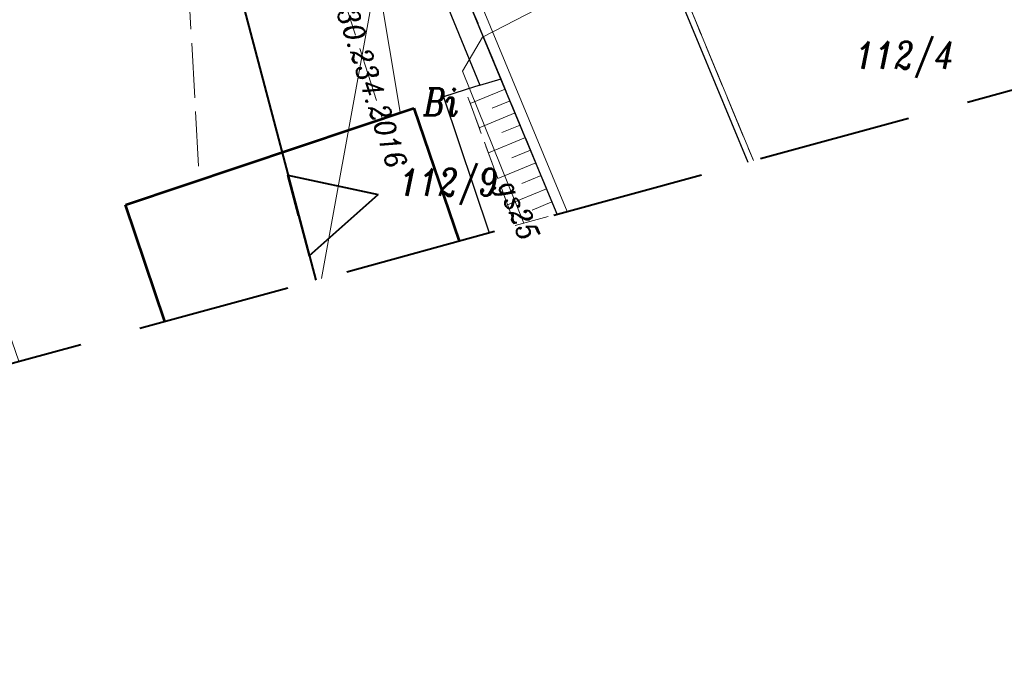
# Model space of a CAD drawing. Extents: x 779 to 3668, y -1329 to 9570.
# Tile 61 of 106: x 2209 to 2245, y -392 to -368. Entities that reach past the tile are written whole.
import ezdxf

# ---------------------------------------------------------------- set-up
doc = ezdxf.new("R2010")
doc.units = 0
for name, pattern in [('0.5_0.5', [1, 0.5, -0.5]), ('1.5_0.5', [2, 1.5, -0.5]), ('CIĄGłA', [0]), ('DGN Style 3', [7.83309, 5.595065, -2.238026]), ('mz1.0_0.5', [1.5, 1, -0.5]), ('mz1.25_0.5', [1.75, 1.25, -0.5]), ('mz2.0_0.5', [2.5, 2, -0.5])]:
    doc.linetypes.add(name, pattern=pattern)
for name, color, linetype, lineweight in [('000 Inne (niezydentyfikowane)', 7, 'Continuous', 0), ('210-oznaczenie konturu użytku gruntowego', 7, 'Continuous', 0), ('211-numer działki ewidencyjnej', 7, 'Continuous', 0), ('217-kontur klasyfikacyjny', 7, 'Continuous', 0), ('218-kontur użytku gruntowego', 7, 'Continuous', 0), ('219-działka ewidencyjna', 7, 'Continuous', 0), ('312-budynek ewidencyjny', 7, 'Continuous', 0), ('chodnik (powierzchnia)', 7, 'Continuous', 0), ('jezdnia (powierzchnia)', 7, 'Continuous', 0), ('kanał technologiczny (linia)', 7, 'Continuous', 0), ('krawężnik (linia)', 7, 'Continuous', 0), ('MPZP', 7, 'Continuous', 0), ('ogrodzenie trwałe (linia)', 7, 'Continuous', 0), ('przewód elektroenergetyczny (linia)-SEPOD', 7, 'Continuous', 0), ('przewód gazowy (linia)-SG', 7, 'Continuous', 0), ('przewód gazowy (linia)-SG-Atr1', 7, 'Continuous', 0), ('przewód kanalizacyjny - projektowany lub w budowie (linia)-SK - ob. projektowany', 7, 'Continuous', 0), ('przewód kanalizacyjny - projektowany lub w budowie (linia)-SK - ob. projektowany-Atr1', 7, 'Continuous', 0), ('skarpa nieumocniona (powierzchnia)', 7, 'Continuous', 0), ('Zakres', 7, 'Continuous', 0)]:
    doc.layers.add(name, color=color, linetype=linetype, lineweight=lineweight)
doc.styles.get("Standard").update_dxf_attribs({"font": 'arial.ttf'})
doc.linetypes.add('902-500', pattern='A,3.75,[24,dgnlstyle-geo-mz.shx,S=0.002786,R=0,X=0,Y=0],3.75', length=7.5)

# ---------------------------------------------------------------- blocks, each defined once
blk = doc.blocks.new('PZT MDCP podkład')
at = {"layer": '000 Inne (niezydentyfikowane)', "color": 8, "linetype": 'Continuous', "lineweight": 13, "flags": 128}
for points in [[(2160.656, -1.674), (2159.376, -2.204)], [(2160.836, -2.104), (2160.186, -2.374)], [(2161.016, -2.544), (2159.706, -3.094)], [(2161.206, -2.994), (2160.536, -3.264)], [(2161.396, -3.444), (2160.046, -4.004)], [(2161.586, -3.904), (2160.896, -4.184)], [(2161.776, -4.364), (2160.386, -4.944)], [(2161.976, -4.834), (2161.266, -5.124)], [(2162.166, -5.314), (2160.746, -5.904)], [(2162.366, -5.794), (2161.646, -6.094)]]:
    blk.add_lwpolyline(points, dxfattribs=at)
at = {"layer": '217-kontur klasyfikacyjny', "color": 8, "linetype": '1.5_0.5', "lineweight": 13, "flags": 128}
blk.add_lwpolyline([(2160.356, 18.316), (2169.723, -4.285)], dxfattribs=at)
at = {"layer": '218-kontur użytku gruntowego', "color": 8, "linetype": '0.5_0.5', "lineweight": 13, "flags": 128}
for points in [[(2169.723, -4.285), (2160.356, 18.316)], [(2160.356, 18.316), (2169.723, -4.285)]]:
    blk.add_lwpolyline(points, dxfattribs=at)
at = {"layer": '219-działka ewidencyjna', "color": 8, "linetype": 'Continuous', "lineweight": 13, "flags": 128}
for points in [[(2160.356, 18.316), (2169.723, -4.285)], [(2153.948, -8.595), (2156.996, 8.146)], [(2156.996, 8.146), (2162.92, -6.143)]]:
    blk.add_lwpolyline(points, dxfattribs=at)
at = {"layer": '312-budynek ewidencyjny', "color": 8, "linetype": 'Continuous', "lineweight": 53, "flags": 128}
for points in [[(2146.786, -5.904), (2157.316, -2.374)], [(2157.316, -2.374), (2158.971, -7.223)], [(2148.23, -10.158), (2146.786, -5.904)]]:
    blk.add_lwpolyline(points, dxfattribs=at)
at = {"layer": 'chodnik (powierzchnia)', "color": 8, "linetype": 'mz1.0_0.5', "lineweight": 13, "flags": 128}
blk.add_lwpolyline([(2159.736, -1.534), (2160.506, -1.304), (2154.706, 12.706), (2154.006, 12.416), (2159.736, -1.534)], close=True, dxfattribs=at)
at = {"layer": 'jezdnia (powierzchnia)', "color": 8, "linetype": '1.5_0.5', "lineweight": 13, "flags": 128}
for points in [[(2169.522, -4.34), (2169.522, -4.34), (2165.946, 4.286), (2160.246, 18.206), (2160.196, 19.556), (2152.966, 16.616), (2153.706, 15.516), (2154.146, 14.086), (2154.706, 12.706), (2160.506, -1.304), (2162.557, -6.243), (2162.557, -6.243)], [(2160.074, -6.921), (2160.074, -6.921), (2158.406, -1.964), (2159.196, -1.704), (2159.736, -1.534), (2154.006, 12.416), (2148.626, 10.566), (2148.186, 10.636), (2147.866, 11.016), (2147.636, 11.966), (2147.506, 11.966), (2146.376, 15.356), (2146.306, 15.706), (2133.716, 10.476), (2135.476, 8.976), (2136.286, 7.946), (2136.106, 7.926), (2142.896, -11.615), (2142.896, -11.615)]]:
    blk.add_lwpolyline(points, dxfattribs=at)
at = {"layer": 'krawężnik (linia)', "color": 8, "linetype": 'Continuous', "lineweight": 30, "flags": 128}
for points in [[(2160.196, 19.556), (2160.246, 18.206), (2165.946, 4.286), (2169.522, -4.34)], [(2154.006, 12.416), (2159.736, -1.534), (2159.196, -1.704), (2158.406, -1.964), (2160.074, -6.921)], [(2159.736, -1.534), (2160.506, -1.304)]]:
    blk.add_lwpolyline(points, dxfattribs=at)
at = {"layer": 'MPZP', "color": 8, "linetype": 'Continuous', "lineweight": 40, "flags": 128}
for points in [[(2125.102, 133.755), (2146.578, 18.455), (2153.737, -8.653)], [(2153.112, -6.289), (2152.723, -4.814), (2156.013, -5.523)], [(2153.112, -6.289), (2153.502, -7.765), (2156.013, -5.523)]]:
    blk.add_lwpolyline(points, dxfattribs=at)
at = {"layer": 'ogrodzenie trwałe (linia)', "color": 8, "linetype": '902-500', "lineweight": 30, "flags": 128}
blk.add_lwpolyline([(2162.553, -6.244), (2160.236, -0.674), (2154.706, 12.706), (2154.146, 14.086), (2147.716, 11.936)], dxfattribs=at)
at = {"layer": 'przewód elektroenergetyczny (linia)-SEPOD', "color": 8, "linetype": 'Continuous', "lineweight": 13, "flags": 128}
blk.add_lwpolyline([(2154.086, 13.836), (2156.826, -2.514)], dxfattribs=at)
at = {"layer": 'przewód gazowy (linia)-SG', "color": 8, "linetype": 'Continuous', "lineweight": 13, "flags": 128}
blk.add_lwpolyline([(2161.341, -6.575), (2159.096, -1.024), (2159.826, 0.216), (2167.006, 3.936), (2167.246, 4.156), (2164.736, 10.176), (2162.366, 16.516)], dxfattribs=at)
at = {"layer": 'przewód kanalizacyjny - projektowany lub w budowie (linia)-SK - ob. projektowany', "color": 8, "linetype": 'mz2.0_0.5', "lineweight": 13, "flags": 128}
for points in [[(2145.026, 111.386), (2145.776, 107.346), (2148.636, 100.426), (2154.506, 85.216), (2156.906, 77.966), (2160.896, 65.786), (2162.116, 60.946), (2165.286, 47.416), (2168.336, 34.676), (2158.396, 20.796), (2150.736, 14.086), (2148.566, 11.566), (2149.486, -4.974)], [(2150.736, 14.086), (2156.166, -2.734)]]:
    blk.add_lwpolyline(points, dxfattribs=at)
at = {"layer": 'skarpa nieumocniona (powierzchnia)', "color": 8, "linetype": 'mz1.25_0.5', "lineweight": 13, "flags": 128}
blk.add_lwpolyline([(2161.026, -6.661), (2162.557, -6.243), (2160.506, -1.304), (2159.736, -1.534), (2159.196, -1.704), (2161.026, -6.661)], close=True, dxfattribs=at)
for points in [[(2162.557, -6.243), (2162.557, -6.243), (2160.506, -1.304), (2159.736, -1.534), (2159.196, -1.704), (2161.026, -6.661)], [(2161.026, -6.661), (2161.026, -6.661), (2162.557, -6.243)]]:
    blk.add_lwpolyline(points, dxfattribs=at)
at = {"layer": 'Zakres', "color": 8, "linetype": 'DGN Style 3', "lineweight": 40, "flags": 128}
blk.add_lwpolyline([(2174.696, 172.586), (2130.246, 158.476), (2070.276, 140.136), (2076.276, 101.676), (2103.086, -22.494), (2224.436, 10.666), (2208.436, 67.156), (2203.276, 85.806), (2188.226, 134.806), (2174.696, 172.586)], close=True, dxfattribs=at)
at = {"layer": '210-oznaczenie konturu użytku gruntowego', "color": 8, "linetype": 'Continuous', "lineweight": 13, "insert": (2157.676, -2.644), "char_height": 1, "attachment_point": 7, "line_spacing_factor": 0.6}
blk.add_mtext('\\FITALIC_1250;\\H1x;\\W0.79;Bi', dxfattribs=at)
at = {"layer": '211-numer działki ewidencyjnej', "color": 8, "linetype": 'Continuous', "lineweight": 13, "char_height": 1, "attachment_point": 1, "line_spacing_factor": 0.6}
for s, insert in [('\\FITALIC_1250;\\H1x;\\W0.79;112/4', (2173.456, 0.066)), ('\\FITALIC_1250;\\H1x;\\W0.79;112/9', (2156.807, -4.573))]:
    blk.add_mtext(s, dxfattribs=dict(at, insert=insert))
at = {"layer": 'przewód gazowy (linia)-SG-Atr1', "color": 8, "lineweight": 13, "insert": (2160.611, -5.09), "char_height": 0.75, "attachment_point": 4, "rotation": 292.015, "line_spacing_factor": 0.6}
blk.add_mtext('\\FITALIC_1250;\\H1x;\\W0.9;gs25', dxfattribs=at)
at = {"layer": 'przewód kanalizacyjny - projektowany lub w budowie (linia)-SK - ob. projektowany-Atr1', "color": 8, "lineweight": 13, "insert": (2152.387, 8.548), "char_height": 0.75, "attachment_point": 4, "rotation": 287.891, "line_spacing_factor": 0.6}
blk.add_mtext('\\FITALIC_1250;\\H1x;\\W0.9;proj. k GKiK.6630.234.2016', dxfattribs=at)

msp = doc.modelspace()

# ---------------------------------------------------------------- block references
at = {"layer": 'kanał technologiczny (linia)', "color": 18, "linetype": 'CIĄGłA', "lineweight": 5, "true_color": 0x000000}
msp.add_blockref('PZT MDCP podkład', (65.959, -369.147), dxfattribs=at)

doc.saveas('drawing.dxf')
